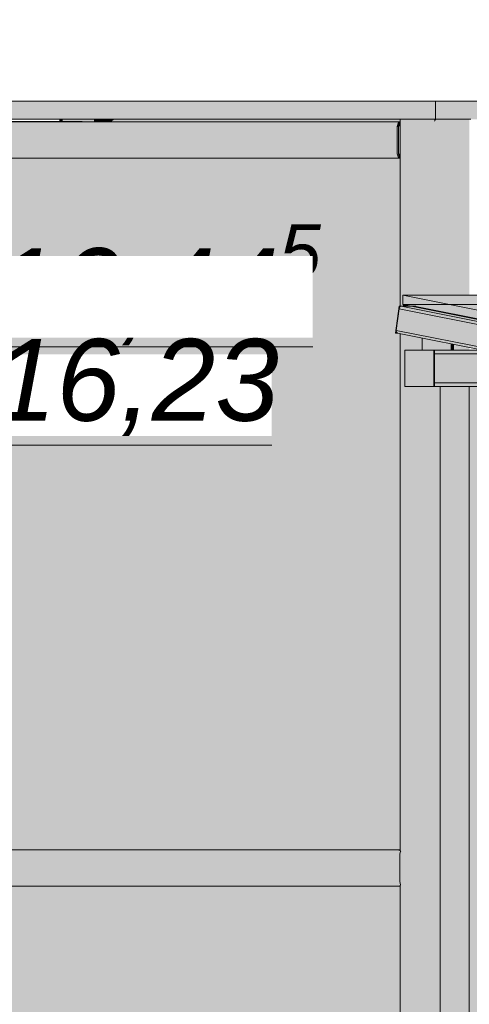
# Model space of a CAD drawing. Header units: centimetres. Extents: x -5472 to 10427, y -400 to 1902.
# Tile 47 of 91: x -5166 to -5067, y 1510 to 1727. Entities that reach past the tile are written whole.
import ezdxf

# ---------------------------------------------------------------- set-up
doc = ezdxf.new("R2010")
doc.units = ezdxf.units.CM
doc.header["$LTSCALE"] = 0.1
doc.header["$MEASUREMENT"] = 0
doc.linetypes.add('Wipeout_Contour', pattern=[1000, 0, -1000])
for name, color, linetype in [('2_kładka_IFC.K_IR', 7, 'Continuous'), ('2_schody_konstrukcja.ISTN', 7, 'Continuous'), ('2_stropy.ISTN', 7, 'Continuous'), ('2_stropy.K_IR', 7, 'Continuous'), ('2_ściany zewnętrzne.ISTN', 7, 'Continuous'), ('5_wymiary.K_IR', 7, 'Continuous')]:
    doc.layers.add(name, color=color, linetype=linetype)
doc.styles.add('GENERATED_STYLE_2', font='txt')

# ---------------------------------------------------------------- blocks, each defined once
blk = doc.blocks.new('ElemPrzekroju_11_1')
at = {"layer": '2_schody_konstrukcja.ISTN', "linetype": 'Continuous', "lineweight": 0, "true_color": 0xffffff}
for points in [[(-5156.38, 1704.75), (-5156.98, 1704.75), (-5156.98, 1704.23), (-5156.38, 1704.23)], [(-5156.38, 1704.75), (-5156.98, 1704.75), (-5156.98, 1704.23), (-5156.38, 1704.23)], [(-5156.38, 1704.23), (-5152.07, 1704.23), (-5151.94, 1704.16), (-5149.44, 1704.16), (-5149.44, 1704.75), (-5156.38, 1704.75)], [(-5156.38, 1704.23), (-5152.07, 1704.23), (-5151.94, 1704.16), (-5149.44, 1704.16), (-5149.44, 1704.75), (-5156.38, 1704.75)], [(-5149.44, 1704.75), (-5149.44, 1704.16), (-5148.26, 1704.16), (-5148.26, 1704.75)], [(-5149.44, 1704.75), (-5149.44, 1704.16), (-5148.26, 1704.16), (-5148.26, 1704.75)], [(-5148.26, 1704.75), (-5148.26, 1704.16), (-5147.2, 1704.16), (-5147.2, 1704.75)], [(-5148.26, 1704.75), (-5148.26, 1704.16), (-5147.2, 1704.16), (-5147.2, 1704.75)], [(-5147.2, 1704.16), (-5145.58, 1704.16), (-5145.51, 1704.46), (-5145.07, 1704.75), (-5147.2, 1704.75)], [(-5147.2, 1704.16), (-5145.58, 1704.16), (-5145.51, 1704.46), (-5145.07, 1704.75), (-5147.2, 1704.75)]]:
    blk.add_hatch(color=7, dxfattribs=at).paths.add_polyline_path(points)
at = {"layer": '2_schody_konstrukcja.ISTN', "color": 252, "linetype": 'Continuous', "lineweight": 0}
blk.add_line((-5156.98, 1704.23), (-5156.98, 1704.75), dxfattribs=at)
blk = doc.blocks.new('ElemPrzekroju_13_1')
at = {"layer": '2_schody_konstrukcja.ISTN', "linetype": 'Continuous', "lineweight": 0, "true_color": 0xffffff}
for points in [[(-5074.14, 1704.75), (-5074.58, 1704.75), (-5074.58, 1666.02), (-5073.4, 1666.02), (-5073.4, 1704.78), (-5074.14, 1704.78)], [(-5073.4, 1704.78), (-5073.4, 1666.02), (-5072.33, 1666.02), (-5072.33, 1704.78)], [(-5072.33, 1704.78), (-5072.33, 1666.02), (-5066.91, 1666.02), (-5066.91, 1704.78)], [(-5082.11, 1663.65), (-5081.51, 1663.65), (-5081.51, 1663.99), (-5081.54, 1663.99), (-5081.54, 1666.02), (-5081.51, 1666.02), (-5081.51, 1704.75), (-5082.11, 1704.75)], [(-5082.11, 1663.65), (-5081.51, 1663.65), (-5081.51, 1663.99), (-5081.54, 1663.99), (-5081.54, 1666.02), (-5081.51, 1666.02), (-5081.51, 1704.75), (-5082.11, 1704.75)], [(-5081.51, 1666.02), (-5074.58, 1666.02), (-5074.58, 1704.75), (-5081.51, 1704.75)], [(-5081.51, 1704.01), (-5074.58, 1704.17), (-5074.58, 1704.18), (-5074.58, 1704.75), (-5081.51, 1704.75)], [(-5074.58, 1704.75), (-5074.58, 1704.18), (-5074.14, 1704.75)], [(-5081.51, 1663.65), (-5079.8, 1663.65), (-5081.51, 1663.99)], [(-5081.51, 1657.47), (-5082.11, 1657.59), (-5082.11, 1543.83), (-5081.99, 1543.79), (-5081.99, 1536.32), (-5082.11, 1536.27), (-5082.11, 1380.51), (-5081.51, 1380.51), (-5081.51, 1469.5), (-5081.86, 1469.5), (-5081.86, 1489.5), (-5081.51, 1489.5)], [(-5081.51, 1657.47), (-5082.11, 1657.59), (-5082.11, 1543.83), (-5081.99, 1543.79), (-5081.99, 1536.32), (-5082.11, 1536.27), (-5082.11, 1380.51), (-5081.51, 1380.51), (-5081.51, 1469.5), (-5081.86, 1469.5), (-5081.86, 1489.5), (-5081.51, 1489.5)], [(-5081.51, 1657.47), (-5081.51, 1489.5), (-5074.58, 1489.5), (-5074.58, 1645.98), (-5081.09, 1645.98), (-5081.09, 1653.98), (-5077.28, 1653.98), (-5077.28, 1656.63)], [(-5078.1, 1656.79), (-5079.69, 1653.98), (-5077.28, 1653.98), (-5077.28, 1656.63)], [(-5070.42, 1655.26), (-5070.42, 1653.98), (-5066.91, 1653.98), (-5066.91, 1654.56)], [(-5070.42, 1655.26), (-5070.42, 1653.98), (-5066.91, 1653.98), (-5066.91, 1654.56)], [(-5081.09, 1651.53), (-5081.51, 1650.79), (-5081.51, 1600.46), (-5075.31, 1599.64), (-5075.31, 1489.5), (-5074.58, 1489.5), (-5074.58, 1645.98), (-5081.09, 1645.98)], [(-5074.58, 1645.98), (-5074.58, 1489.5), (-5073.4, 1489.5), (-5073.4, 1645.98)], [(-5074.58, 1645.98), (-5074.58, 1489.5), (-5073.4, 1489.5), (-5073.4, 1645.98)], [(-5073.34, 1645.98), (-5073.4, 1645.98), (-5073.4, 1489.5), (-5073.34, 1489.5)], [(-5073.34, 1645.98), (-5073.4, 1645.98), (-5073.4, 1489.5), (-5073.34, 1489.5)]]:
    blk.add_hatch(color=7, dxfattribs=at).paths.add_polyline_path(points)
at = {"layer": '2_schody_konstrukcja.ISTN', "color": 252, "linetype": 'Continuous', "lineweight": 0}
for p, q in [((-5074.14, 1704.78), (-5073.4, 1704.78)), ((-5073.4, 1704.78), (-5072.33, 1704.78)), ((-5072.33, 1704.78), (-5066.91, 1704.78)), ((-5066.91, 1704.78), (-5066.58, 1704.78)), ((-5082.11, 1663.65), (-5082.11, 1704.75)), ((-5082.11, 1543.83), (-5082.11, 1657.59)), ((-5082.11, 1380.51), (-5082.11, 1536.27))]:
    blk.add_line(p, q, dxfattribs=at)
blk = doc.blocks.new('ElemPrzekroju_78_1')
at = {"layer": '2_schody_konstrukcja.ISTN', "linetype": 'Continuous', "lineweight": 0, "true_color": 0xffffff}
for points in [[(-5291.92, 1543.05), (-5082.21, 1543.05), (-5082.03, 1543.76), (-5291.74, 1543.76)], [(-5291.92, 1537.05), (-5082.21, 1537.05), (-5082.21, 1543.05), (-5291.92, 1543.05)], [(-5291.74, 1543.76), (-5082.03, 1543.76), (-5081.99, 1543.79), (-5082.11, 1543.83), (-5082.11, 1544.05), (-5291.31, 1544.05)], [(-5082.02, 1543.77), (-5081.99, 1543.79), (-5082.11, 1543.83), (-5082.11, 1544.05), (-5083.15, 1544.05)], [(-5081.99, 1543.79), (-5082.03, 1543.76), (-5082.21, 1543.05), (-5082.21, 1537.05), (-5082.03, 1536.35), (-5081.99, 1536.32)], [(-5082.02, 1543.77), (-5082.02, 1536.34), (-5081.99, 1536.32), (-5081.99, 1543.79)], [(-5082.21, 1537.05), (-5291.92, 1537.05), (-5291.74, 1536.35), (-5082.03, 1536.35)], [(-5082.21, 1537.05), (-5291.92, 1537.05), (-5291.74, 1536.35), (-5082.03, 1536.35)], [(-5082.03, 1536.35), (-5291.74, 1536.35), (-5291.31, 1536.05), (-5082.11, 1536.05), (-5082.11, 1536.27), (-5081.99, 1536.32)], [(-5082.03, 1536.35), (-5291.74, 1536.35), (-5291.31, 1536.05), (-5082.11, 1536.05), (-5082.11, 1536.27), (-5081.99, 1536.32)]]:
    blk.add_hatch(color=7, dxfattribs=at).paths.add_polyline_path(points)
at = {"layer": '2_schody_konstrukcja.ISTN', "color": 252, "linetype": 'Continuous', "lineweight": 0}
for p, q in [((-5291.74, 1543.76), (-5291.92, 1543.05)), ((-5291.92, 1543.05), (-5291.92, 1537.05)), ((-5291.31, 1544.05), (-5291.74, 1543.76)), ((-5291.31, 1544.05), (-5082.11, 1544.05)), ((-5082.03, 1543.76), (-5082.21, 1543.05)), ((-5082.21, 1543.05), (-5082.21, 1537.05)), ((-5081.99, 1543.79), (-5082.03, 1543.76)), ((-5291.92, 1537.05), (-5291.74, 1536.35)), ((-5291.74, 1536.35), (-5291.31, 1536.05)), ((-5291.31, 1536.05), (-5082.11, 1536.05)), ((-5082.21, 1537.05), (-5082.03, 1536.35)), ((-5082.03, 1536.35), (-5081.99, 1536.32))]:
    blk.add_line(p, q, dxfattribs=at)
blk = doc.blocks.new('ElemPrzekroju_79_1')
at = {"layer": '2_schody_konstrukcja.ISTN', "linetype": 'Continuous', "lineweight": 0, "true_color": 0xffffff}
for points in [[(-5145.51, 1704.46), (-5145.58, 1704.16), (-5082.11, 1704.16), (-5082.11, 1704.46)], [(-5145.51, 1704.46), (-5145.58, 1704.16), (-5082.11, 1704.16), (-5082.11, 1704.46)], [(-5145.07, 1704.75), (-5145.51, 1704.46), (-5082.11, 1704.46), (-5082.11, 1704.75)], [(-5145.07, 1704.75), (-5145.51, 1704.46), (-5082.11, 1704.46), (-5082.11, 1704.75)]]:
    blk.add_hatch(color=7, dxfattribs=at).paths.add_polyline_path(points)
at = {"layer": '2_schody_konstrukcja.ISTN', "color": 252, "linetype": 'Continuous', "lineweight": 0}
for p, q in [((-5145.51, 1704.46), (-5145.58, 1704.16)), ((-5145.07, 1704.75), (-5145.51, 1704.46))]:
    blk.add_line(p, q, dxfattribs=at)
blk = doc.blocks.new('ElemPrzekroju_80_1')
at = {"layer": '2_schody_konstrukcja.ISTN', "linetype": 'Continuous', "lineweight": 0, "true_color": 0xffffff}
for points in [[(-5291.92, 1703.16), (-5082.77, 1703.16), (-5082.59, 1703.86), (-5291.74, 1703.86)], [(-5082.77, 1703.16), (-5291.92, 1703.16), (-5291.92, 1697.16), (-5082.77, 1697.16)], [(-5291.77, 1703.76), (-5082.69, 1703.47), (-5082.59, 1703.86), (-5291.74, 1703.86)], [(-5291.74, 1703.86), (-5082.59, 1703.86), (-5082.16, 1704.16), (-5291.31, 1704.16)], [(-5291.74, 1703.86), (-5082.59, 1703.86), (-5082.16, 1704.16), (-5291.31, 1704.16)], [(-5082.77, 1697.16), (-5082.59, 1696.45), (-5082.16, 1696.16), (-5082.11, 1696.16), (-5082.11, 1696.66), (-5082.16, 1696.66), (-5082.38, 1696.8), (-5082.47, 1697.16), (-5082.47, 1703.16), (-5082.38, 1703.51), (-5082.16, 1703.66), (-5082.11, 1703.66), (-5082.11, 1704.16), (-5082.16, 1704.16), (-5082.59, 1703.86), (-5082.77, 1703.16)], [(-5082.59, 1703.86), (-5082.69, 1703.47), (-5082.47, 1702.02), (-5082.47, 1703.16), (-5082.38, 1703.51), (-5082.16, 1703.66), (-5082.11, 1703.66), (-5082.11, 1704.16), (-5082.16, 1704.16)], [(-5082.38, 1703.51), (-5082.47, 1703.16), (-5082.11, 1703.16), (-5082.11, 1703.51)], [(-5082.38, 1703.51), (-5082.47, 1703.16), (-5082.11, 1703.16), (-5082.11, 1703.51)], [(-5082.47, 1703.16), (-5082.47, 1697.16), (-5082.11, 1697.16), (-5082.11, 1703.16)], [(-5082.47, 1703.16), (-5082.47, 1697.16), (-5082.11, 1697.16), (-5082.11, 1703.16)], [(-5082.38, 1703.51), (-5082.11, 1703.51), (-5082.11, 1703.66), (-5082.16, 1703.66)], [(-5082.38, 1703.51), (-5082.11, 1703.51), (-5082.11, 1703.66), (-5082.16, 1703.66)], [(-5082.77, 1697.16), (-5291.92, 1697.16), (-5291.74, 1696.45), (-5082.59, 1696.45)], [(-5082.77, 1697.16), (-5291.92, 1697.16), (-5291.74, 1696.45), (-5082.59, 1696.45)], [(-5082.59, 1696.45), (-5291.74, 1696.45), (-5291.31, 1696.16), (-5082.16, 1696.16)], [(-5082.59, 1696.45), (-5291.74, 1696.45), (-5291.31, 1696.16), (-5082.16, 1696.16)], [(-5082.47, 1697.16), (-5082.38, 1696.8), (-5082.11, 1696.8), (-5082.11, 1697.16)], [(-5082.47, 1697.16), (-5082.38, 1696.8), (-5082.11, 1696.8), (-5082.11, 1697.16)], [(-5082.43, 1696.34), (-5082.16, 1696.16), (-5082.11, 1696.16), (-5082.11, 1696.66), (-5082.16, 1696.66), (-5082.38, 1696.8), (-5082.43, 1697.02)], [(-5082.38, 1696.8), (-5082.16, 1696.66), (-5082.11, 1696.66), (-5082.11, 1696.8)], [(-5082.38, 1696.8), (-5082.16, 1696.66), (-5082.11, 1696.66), (-5082.11, 1696.8)]]:
    blk.add_hatch(color=7, dxfattribs=at).paths.add_polyline_path(points)
at = {"layer": '2_schody_konstrukcja.ISTN', "color": 252, "linetype": 'Continuous', "lineweight": 0}
for p, q in [((-5291.74, 1703.86), (-5291.92, 1703.16)), ((-5291.92, 1703.16), (-5291.92, 1697.16)), ((-5291.31, 1704.16), (-5291.74, 1703.86)), ((-5291.31, 1704.16), (-5082.16, 1704.16)), ((-5082.59, 1703.86), (-5082.77, 1703.16)), ((-5082.77, 1703.16), (-5082.77, 1697.16)), ((-5082.16, 1704.16), (-5082.59, 1703.86)), ((-5082.47, 1703.16), (-5082.38, 1703.51)), ((-5082.47, 1697.16), (-5082.47, 1703.16)), ((-5082.38, 1703.51), (-5082.16, 1703.66)), ((-5082.11, 1704.16), (-5082.16, 1704.16)), ((-5082.16, 1703.66), (-5082.11, 1703.66)), ((-5291.92, 1697.16), (-5291.74, 1696.45)), ((-5291.74, 1696.45), (-5291.31, 1696.16)), ((-5291.31, 1696.16), (-5082.16, 1696.16)), ((-5082.77, 1697.16), (-5082.59, 1696.45)), ((-5082.59, 1696.45), (-5082.16, 1696.16)), ((-5082.38, 1696.8), (-5082.47, 1697.16)), ((-5082.16, 1696.66), (-5082.38, 1696.8)), ((-5082.11, 1696.66), (-5082.16, 1696.66)), ((-5082.16, 1696.16), (-5082.11, 1696.16))]:
    blk.add_line(p, q, dxfattribs=at)
blk = doc.blocks.new('ElemPrzekroju_141_1')
at = {"layer": '2_stropy.ISTN', "linetype": 'Continuous', "lineweight": 0, "true_color": 0xffffff}
for points in [[(-5301.41, 1704.75), (-5074.34, 1704.75), (-5074.34, 1708.75), (-5301.41, 1708.75)], [(-5074.34, 1704.75), (-5074.14, 1704.75), (-5074.14, 1704.78), (-5066.58, 1704.78), (-5066.58, 1704.75), (-4922.32, 1704.75), (-4922.32, 1708.75), (-5074.34, 1708.75)]]:
    blk.add_hatch(color=7, dxfattribs=at).paths.add_polyline_path(points)
at = {"layer": '2_stropy.ISTN', "color": 252, "linetype": 'Continuous', "lineweight": 9}
for p, q in [((-5301.41, 1708.75), (-5074.34, 1708.75)), ((-5074.34, 1704.75), (-5074.34, 1708.75)), ((-5074.34, 1708.75), (-4922.32, 1708.75)), ((-5301.41, 1704.75), (-5074.34, 1704.75)), ((-5074.34, 1704.75), (-5074.14, 1704.75))]:
    blk.add_line(p, q, dxfattribs=at)
blk = doc.blocks.new('ElemPrzekroju_416_1')
at = {"layer": '2_ściany zewnętrzne.ISTN', "linetype": 'Continuous', "lineweight": 0, "true_color": 0xffffff}
for points in [[(-5082.11, 1696.16), (-5274.43, 1696.16), (-5274.43, 1544.05), (-5082.11, 1544.05), (-5082.11, 1657.59), (-5082.68, 1657.7), (-5083.05, 1657.7), (-5083.12, 1657.72), (-5082.37, 1663.65), (-5082.11, 1663.65)], [(-5274.43, 1644.75), (-5103.7, 1646.68), (-5103.05, 1647.13), (-5102.45, 1648.06), (-5102.45, 1600.29), (-5125.78, 1559.36), (-5125.78, 1558.97), (-5125.83, 1558.88), (-5126.59, 1552.91), (-5126.51, 1552.9), (-5126.19, 1553.46), (-5121.99, 1552.84), (-5124, 1549.3), (-5124.33, 1549.28), (-5125, 1548.1), (-5125, 1544.05), (-5116.76, 1544.05), (-5112.55, 1551.45), (-5102.45, 1549.96), (-5102.45, 1544.05), (-5082.11, 1544.05), (-5082.11, 1657.59), (-5082.68, 1657.7), (-5083.05, 1657.7), (-5083.12, 1657.72), (-5082.37, 1663.65), (-5082.11, 1663.65), (-5082.11, 1696.16), (-5274.43, 1696.16)], [(-5274.43, 1536.05), (-5274.43, 1419.36), (-5082.11, 1419.36), (-5082.11, 1536.05)], [(-5274.43, 1484.65), (-5103.14, 1486.58), (-5102.48, 1487.03), (-5102.45, 1487.08), (-5102.45, 1424.26), (-5105.96, 1424.09), (-5108.65, 1419.36), (-5082.11, 1419.36), (-5082.11, 1536.05), (-5102.45, 1536.05), (-5102.45, 1523.98), (-5274.43, 1522.03)]]:
    blk.add_hatch(color=7, dxfattribs=at).paths.add_polyline_path(points)
blk = doc.blocks.new('ElemPrzekroju_436_1')
at = {"layer": '2_schody_konstrukcja.ISTN', "linetype": 'Continuous', "lineweight": 0, "true_color": 0xffffff}
blk.add_hatch(color=7, dxfattribs=at).paths.add_polyline_path([(-5152.07, 1704.23), (-5285.19, 1704.23), (-5285.19, 1704.16), (-5151.94, 1704.16)])
blk.add_hatch(color=7, dxfattribs=at).paths.add_polyline_path([(-5152.07, 1704.23), (-5285.19, 1704.23), (-5285.19, 1704.16), (-5151.94, 1704.16)])
at = {"layer": '2_schody_konstrukcja.ISTN', "color": 252, "linetype": 'Continuous', "lineweight": 0}
blk.add_line((-5285.19, 1704.23), (-5152.07, 1704.23), dxfattribs=at)
blk = doc.blocks.new('ElemPrzekroju_454_1')
at = {"layer": '2_stropy.K_IR', "linetype": 'Continuous', "lineweight": 0, "true_color": 0xedf3f0}
blk.add_hatch(color=7, dxfattribs=at).paths.add_polyline_path([(-4922.23, 1666.09), (-5081.54, 1666.02), (-4934.59, 1636.78), (-4777.22, 1637.23)])
at = {"layer": '2_stropy.K_IR', "linetype": 'Continuous', "lineweight": 0, "true_color": 0xa4a8a6}
blk.add_hatch(color=253, dxfattribs=at).paths.add_polyline_path([(-5081.54, 1666.02), (-5081.54, 1663.99), (-4934.59, 1634.76), (-4934.59, 1634.92), (-4934.59, 1634.92), (-4934.59, 1636.78)])
at = {"layer": '2_stropy.K_IR', "color": 7, "linetype": 'Continuous', "lineweight": 0}
for p, q in [((-4922.23, 1666.09), (-5081.54, 1666.02)), ((-5081.54, 1666.02), (-5081.54, 1663.99)), ((-5081.54, 1666.02), (-4934.59, 1636.78)), ((-5081.54, 1663.99), (-4922.23, 1664.06)), ((-4934.59, 1634.75), (-5081.54, 1663.99))]:
    blk.add_line(p, q, dxfattribs=at)
blk = doc.blocks.new('ElemPrzekroju_648_1')
at = {"layer": '2_kładka_IFC.K_IR', "linetype": 'Continuous', "lineweight": 0, "true_color": 0xaaaaaa}
for points in [[(-5083.12, 1657.72), (-5083.05, 1657.7), (-5082.97, 1658.3), (-5082.37, 1663.04), (-5082.3, 1663.63), (-5082.37, 1663.65)], [(-5082.36, 1663.65), (-5082.32, 1663.64), (-5082.3, 1663.63), (-5081.93, 1663.63), (-5079.72, 1663.63), (-5079.8, 1663.65)], [(-5082.21, 1663.46), (-4936.37, 1634.34), (-4936.35, 1634.49), (-4935.99, 1634.49), (-5081.93, 1663.63)], [(-5082.21, 1663.46), (-4936.37, 1634.34), (-4936.35, 1634.49), (-4935.99, 1634.49), (-5081.93, 1663.63)], [(-5081.93, 1663.63), (-4935.99, 1634.49), (-4934.59, 1634.49), (-4934.59, 1634.76), (-5079.72, 1663.63)], [(-5081.93, 1663.63), (-4935.99, 1634.49), (-4934.59, 1634.49), (-4934.59, 1634.76), (-5079.72, 1663.63)], [(-5082.37, 1663.04), (-5082.97, 1658.3), (-4937.03, 1629.16), (-4936.43, 1633.9)], [(-5081.09, 1653.98), (-5081.09, 1645.98), (-5074.72, 1645.98), (-5074.72, 1653.98)], [(-5074.32, 1653.75), (-5074.05, 1653.18), (-5064.31, 1653.18), (-5064.31, 1653.75)], [(-5064.31, 1646.78), (-5074.54, 1646.78), (-5074.54, 1646.22), (-5064.31, 1646.22)], [(-5073.34, 1645.98), (-5073.34, 1489.5), (-5066.97, 1489.5), (-5066.97, 1645.98)]]:
    blk.add_hatch(color=253, dxfattribs=at).paths.add_polyline_path(points)
at = {"layer": '2_kładka_IFC.K_IR', "linetype": 'Continuous', "lineweight": 0, "true_color": 0xf0f0f0}
for points in [[(-5082.37, 1663.65), (-5082.3, 1663.63), (-5081.93, 1663.63), (-5079.72, 1663.63), (-5079.8, 1663.65)], [(-5074.54, 1653.75), (-5074.54, 1653.18), (-5064.31, 1653.18), (-5064.31, 1653.75)]]:
    blk.add_hatch(color=7, dxfattribs=at).paths.add_polyline_path(points)
at = {"layer": '2_kładka_IFC.K_IR', "linetype": 'Continuous', "lineweight": 0, "true_color": 0xc2c2c2}
for points in [[(-5081.93, 1663.63), (-5082.3, 1663.63), (-5082.37, 1663.04), (-5082.21, 1663.46)], [(-5082.68, 1657.7), (-5082.92, 1657.88), (-5082.97, 1658.3), (-5083.05, 1657.7)]]:
    blk.add_hatch(color=9, dxfattribs=at).paths.add_polyline_path(points)
at = {"layer": '2_kładka_IFC.K_IR', "linetype": 'Continuous', "lineweight": 0, "true_color": 0xa3a3a3}
for points in [[(-5082.3, 1663.63), (-5082.32, 1663.42), (-5082.35, 1663.09), (-5082.21, 1663.46), (-5081.93, 1663.63)], [(-5082.35, 1663.08), (-5082.32, 1663.03), (-4936.43, 1633.9), (-4936.37, 1634.34), (-5082.21, 1663.46)], [(-5082.92, 1657.88), (-5082.97, 1658.3), (-5082.96, 1657.7), (-5082.68, 1657.7)], [(-5070.91, 1653.98), (-5070.42, 1653.98), (-5070.42, 1655.26), (-5070.91, 1655.35)], [(-5070.91, 1653.98), (-5070.42, 1653.98), (-5070.42, 1655.26), (-5070.91, 1655.35)], [(-5074.05, 1653.18), (-5073.15, 1646.78), (-5064.31, 1646.78), (-5064.31, 1653.18)], [(-5062.13, 1645.98), (-5066.97, 1645.98), (-5066.97, 1603.13), (-5062.13, 1568.89)]]:
    blk.add_hatch(color=253, dxfattribs=at).paths.add_polyline_path(points)
at = {"layer": '2_kładka_IFC.K_IR', "linetype": 'Continuous', "lineweight": 0, "true_color": 0x9b9b9b}
for points in [[(-5082.32, 1663.64), (-5082.32, 1663.42), (-5082.3, 1663.63)], [(-5082.32, 1663.03), (-5082.32, 1662.12), (-4936.53, 1633.12), (-4936.43, 1633.9)], [(-5082.92, 1657.88), (-5082.68, 1657.7), (-4937.09, 1628.64), (-4937.08, 1628.76)], [(-5082.92, 1657.88), (-5082.68, 1657.7), (-4937.09, 1628.64), (-4937.08, 1628.76)], [(-5077.28, 1656.63), (-5077.28, 1653.98), (-5070.91, 1653.98), (-5070.91, 1655.35)], [(-5077.28, 1656.63), (-5077.28, 1653.98), (-5070.91, 1653.98), (-5070.91, 1655.35)], [(-5073.15, 1646.78), (-5073.25, 1646.22), (-5064.31, 1646.22), (-5064.31, 1646.78)], [(-5064.31, 1646.22), (-5074.54, 1646.22), (-5074.54, 1645.98), (-5059.68, 1645.98), (-5059.76, 1646), (-5059.74, 1646.11), (-5064.31, 1646.11)], [(-5064.31, 1646.22), (-5074.54, 1646.22), (-5074.54, 1645.98), (-5059.68, 1645.98), (-5059.76, 1646), (-5059.74, 1646.11), (-5064.31, 1646.11)], [(-5073.34, 1645.98), (-5073.34, 1604.4), (-5066.97, 1603.13), (-5066.97, 1645.98)]]:
    blk.add_hatch(color=253, dxfattribs=at).paths.add_polyline_path(points)
at = {"layer": '2_kładka_IFC.K_IR', "linetype": 'Continuous', "lineweight": 0, "true_color": 0xc9c9c9}
blk.add_hatch(color=9, dxfattribs=at).paths.add_polyline_path([(-5082.37, 1663.04), (-4936.43, 1633.9), (-4936.37, 1634.34), (-5082.21, 1663.46)])
at = {"layer": '2_kładka_IFC.K_IR', "linetype": 'Continuous', "lineweight": 0, "true_color": 0x939393}
blk.add_hatch(color=252, dxfattribs=at).paths.add_polyline_path([(-5082.97, 1658.3), (-5082.92, 1657.88), (-4937.08, 1628.76), (-4937.03, 1629.16)])
blk.add_hatch(color=252, dxfattribs=at).paths.add_polyline_path([(-5082.97, 1658.3), (-5082.92, 1657.88), (-4937.08, 1628.76), (-4937.03, 1629.16)])
at = {"layer": '2_kładka_IFC.K_IR', "linetype": 'Continuous', "lineweight": 0, "true_color": 0xd1d1d1}
for points in [[(-5074.72, 1645.98), (-5074.54, 1645.98), (-5074.54, 1646.78), (-5074.54, 1653.18), (-5074.54, 1653.98), (-5074.72, 1653.98)], [(-5064.31, 1646.78), (-5064.31, 1653.18), (-5074.54, 1653.18), (-5074.54, 1646.78)], [(-5066.97, 1489.5), (-5062.13, 1489.5), (-5062.13, 1645.98), (-5066.97, 1645.98)]]:
    blk.add_hatch(color=254, dxfattribs=at).paths.add_polyline_path(points)
at = {"layer": '2_kładka_IFC.K_IR', "linetype": 'Continuous', "lineweight": 0, "true_color": 0xf8f8f8}
blk.add_hatch(color=7, dxfattribs=at).paths.add_polyline_path([(-5074.54, 1653.75), (-5064.31, 1653.75), (-5064.31, 1653.88), (-5063.83, 1653.88), (-5063.23, 1653.75), (-5062.86, 1653.75), (-5064.03, 1653.98), (-5074.54, 1653.98)])
at = {"layer": '2_kładka_IFC.K_IR', "linetype": 'Continuous', "lineweight": 0, "true_color": 0xb2b2b2}
blk.add_hatch(color=253, dxfattribs=at).paths.add_polyline_path([(-5074.54, 1653.86), (-5074.32, 1653.75), (-5064.31, 1653.75), (-5064.31, 1653.88), (-5063.83, 1653.88), (-5063.23, 1653.75), (-5062.86, 1653.75), (-5064.03, 1653.98), (-5074.54, 1653.98)])
at = {"layer": '2_kładka_IFC.K_IR', "color": 7, "linetype": 'Continuous', "lineweight": 15}
for p, q in [((-5083.12, 1657.72), (-5082.37, 1663.65)), ((-5082.37, 1663.65), (-5078.74, 1663.65)), ((-5082.3, 1663.63), (-5082.37, 1663.65)), ((-5082.37, 1663.04), (-5082.3, 1663.63)), ((-5082.3, 1663.63), (-5081.93, 1663.63)), ((-5081.93, 1663.63), (-5082.21, 1663.46)), ((-4935.99, 1634.49), (-5081.93, 1663.63)), ((-5079.03, 1663.63), (-5081.93, 1663.63)), ((-4934.59, 1634.79), (-5079.03, 1663.63)), ((-5079.03, 1663.63), (-5078.66, 1663.63)), ((-5078.66, 1663.63), (-5078.74, 1663.65)), ((-5078.66, 1663.63), (-5078.67, 1663.56)), ((-5082.37, 1663.04), (-5082.97, 1658.3)), ((-5082.21, 1663.46), (-5082.37, 1663.04)), ((-4936.43, 1633.9), (-5082.37, 1663.04)), ((-5083.05, 1657.7), (-5083.12, 1657.72)), ((-5083.05, 1657.7), (-5082.97, 1658.3)), ((-5082.68, 1657.7), (-5083.05, 1657.7)), ((-4937.03, 1629.16), (-5082.97, 1658.3)), ((-5082.97, 1658.3), (-5082.92, 1657.88)), ((-5082.92, 1657.88), (-5082.68, 1657.7)), ((-4937.09, 1628.64), (-5082.68, 1657.7)), ((-5077.28, 1653.98), (-5077.28, 1656.63)), ((-5070.91, 1655.35), (-5070.91, 1653.98)), ((-5070.42, 1655.26), (-5070.42, 1653.98)), ((-5081.09, 1645.98), (-5081.09, 1653.98)), ((-5081.09, 1653.98), (-5074.72, 1653.98)), ((-5074.72, 1653.98), (-5074.54, 1653.98)), ((-5074.72, 1653.98), (-5074.72, 1645.98)), ((-5071.54, 1653.98), (-5074.54, 1653.98)), ((-5074.54, 1653.98), (-5071.54, 1653.98)), ((-5074.54, 1653.98), (-5074.54, 1653.18)), ((-5074.54, 1653.18), (-5064.31, 1653.18)), ((-5074.54, 1653.18), (-5074.54, 1646.78)), ((-5070.91, 1653.98), (-5071.54, 1653.98)), ((-5070.91, 1653.98), (-5070.42, 1653.98)), ((-5070.42, 1653.98), (-5064.03, 1653.98)), ((-5074.54, 1646.78), (-5064.31, 1646.78)), ((-5074.54, 1646.78), (-5074.54, 1645.98)), ((-5074.72, 1645.98), (-5081.09, 1645.98)), ((-5074.72, 1645.98), (-5075.18, 1645.98)), ((-5074.72, 1645.98), (-5074.54, 1645.98)), ((-5074.54, 1645.98), (-5067.61, 1645.98)), ((-5073.34, 1645.98), (-5073.34, 1489.5)), ((-5066.97, 1645.98), (-5067.61, 1645.98)), ((-5062.13, 1645.98), (-5066.97, 1645.98)), ((-5066.97, 1645.98), (-5066.97, 1489.5))]:
    blk.add_line(p, q, dxfattribs=at)
blk = doc.blocks.new('Wymiary_7_1', base_point=(-5191.39, 1623.07))
at = {"layer": '5_wymiary.K_IR', "linetype": 'Continuous', "lineweight": 0}
for points in [[(-5191.39, 1644.69), (-5191.39, 1654.69), (-5201.39, 1654.69)], [(-5191.39, 1623.07), (-5191.39, 1633.07), (-5201.39, 1633.07)]]:
    blk.add_hatch(color=1, dxfattribs=at).paths.add_polyline_path(points)
at = {"layer": '5_wymiary.K_IR', "color": 1, "linetype": 'Continuous', "lineweight": 0}
for p, q in [((-5191.39, 1644.69), (-5191.39, 1684.69)), ((-5191.39, 1623.07), (-5191.39, 1663.07)), ((-5191.39, 1644.69), (-5201.39, 1654.69)), ((-5201.39, 1654.69), (-5191.39, 1654.69)), ((-5191.39, 1654.69), (-5101.35, 1654.69)), ((-5191.39, 1644.69), (-5198.89, 1644.69)), ((-5191.39, 1644.69), (-5183.89, 1644.69)), ((-5191.39, 1623.07), (-5201.39, 1633.07)), ((-5201.39, 1633.07), (-5191.39, 1633.07)), ((-5191.39, 1633.07), (-5110.36, 1633.07)), ((-5191.39, 1623.07), (-5198.89, 1623.07)), ((-5191.39, 1623.07), (-5183.89, 1623.07))]:
    blk.add_line(p, q, dxfattribs=at)
at = {"layer": '5_wymiary.K_IR', "color": 1, "lineweight": 0, "insert": (-5186.39, 1653.13), "char_height": 18, "attachment_point": 7, "style": 'GENERATED_STYLE_2'}
blk.add_mtext('\\A1;{\\pql;\\fArial|b0|i1|c238|p38;+16,44\\fArial|b0|i1|c238|p38;\\A1{\\H.66x;\\S5^  ;}}', dxfattribs=at)
at = {"color": 254, "linetype": 'Wipeout_Contour', "lineweight": 0, "ltscale": 21627.447835}
blk.add_wipeout([(-5186.39, 1656.69), (-5101.35, 1656.69), (-5101.35, 1674.69), (-5186.39, 1674.69)], dxfattribs=at).dxf.layer = '5_wymiary.K_IR'
at = {"color": 254, "linetype": 'Wipeout_Contour', "lineweight": 0, "ltscale": 21618.131209}
blk.add_wipeout([(-5186.39, 1635.07), (-5110.36, 1635.07), (-5110.36, 1653.07), (-5186.39, 1653.07)], dxfattribs=at).dxf.layer = '5_wymiary.K_IR'
at = {"layer": '5_wymiary.K_IR', "color": 1, "lineweight": 0, "insert": (-5186.39, 1635.07), "char_height": 18, "attachment_point": 7, "style": 'GENERATED_STYLE_2'}
blk.add_mtext('\\A1;{\\pql;\\fArial|b0|i1|c238|p38;+16,23}', dxfattribs=at)

msp = doc.modelspace()

# ---------------------------------------------------------------- block references
at = {"layer": '2_kładka_IFC.K_IR', "lineweight": 0}
msp.add_blockref('ElemPrzekroju_648_1', (0, 0), dxfattribs=at)
at = {"layer": '2_schody_konstrukcja.ISTN', "lineweight": 0}
for name in ['ElemPrzekroju_13_1', 'ElemPrzekroju_80_1', 'ElemPrzekroju_436_1', 'ElemPrzekroju_11_1', 'ElemPrzekroju_79_1', 'ElemPrzekroju_78_1']:
    msp.add_blockref(name, (0, 0), dxfattribs=at)
at = {"layer": '2_stropy.ISTN', "lineweight": 0}
msp.add_blockref('ElemPrzekroju_141_1', (0, 0), dxfattribs=at)
at = {"layer": '2_stropy.K_IR', "lineweight": 0}
msp.add_blockref('ElemPrzekroju_454_1', (0, 0), dxfattribs=at)
at = {"layer": '2_ściany zewnętrzne.ISTN', "lineweight": 0}
msp.add_blockref('ElemPrzekroju_416_1', (0, 0), dxfattribs=at)

# ---------------------------------------------------------------- next in the draw order: block references
at = {"layer": '5_wymiary.K_IR', "color": 1, "linetype": 'Continuous', "lineweight": 0}
msp.add_blockref('Wymiary_7_1', (-5191.39, 1623.07), dxfattribs=at)

doc.saveas('drawing.dxf')
